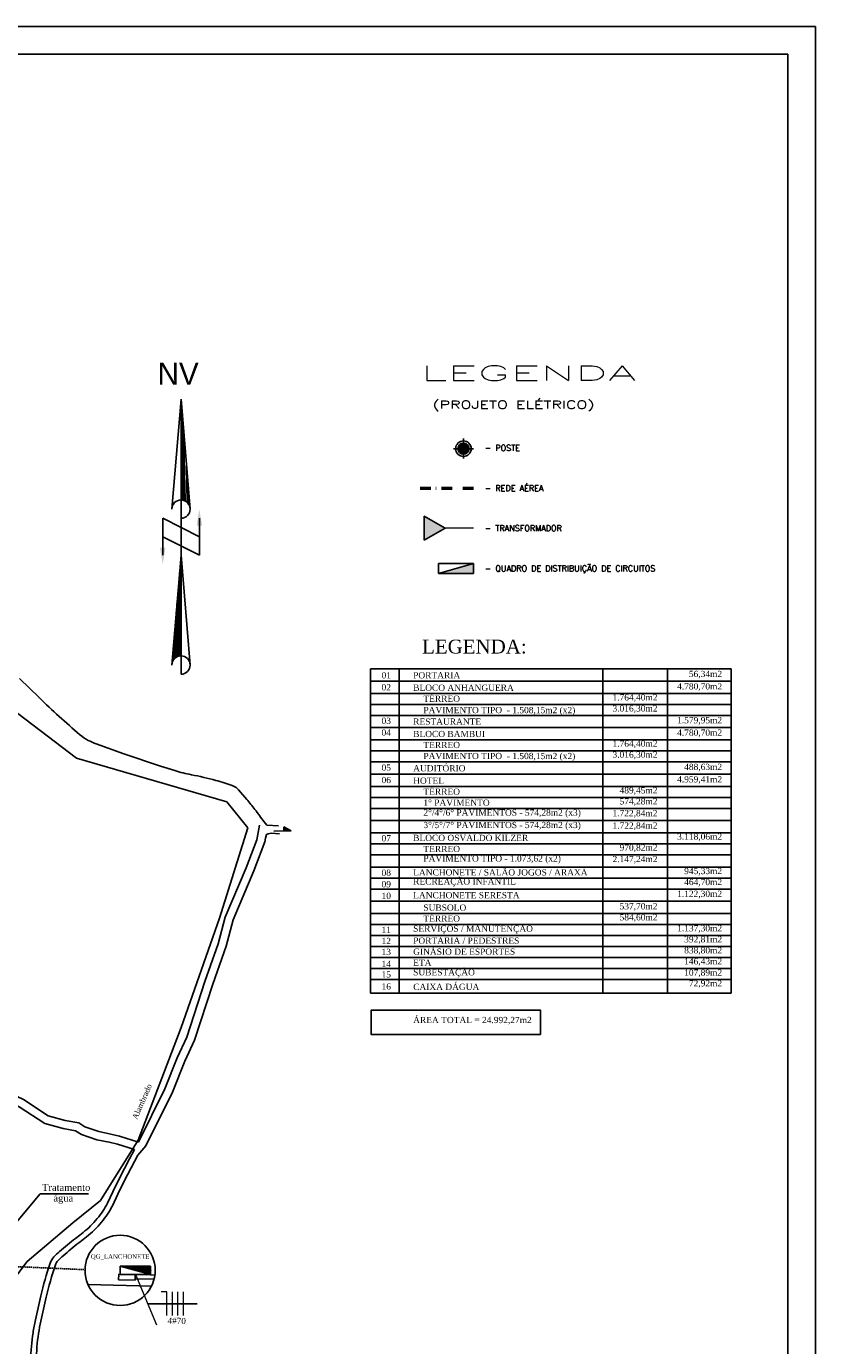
# Model space of a CAD drawing. Header units: millimetres. Extents: x 593 to 1794, y -180 to 570.
# Tile 71 of 71: x 1509 to 1794, y 94 to 570. Entities that reach past the tile are written whole.
import ezdxf

# ---------------------------------------------------------------- set-up
doc = ezdxf.new("R2010")
doc.units = ezdxf.units.MM
doc.header["$MEASUREMENT"] = 0
doc.linetypes.add('DASHDOT', pattern=[25.4, 12.7, -6.35, 0, -6.35])
doc.linetypes.add('Dashed', pattern=[0.75, 0.5, -0.25])
doc.layers.get('0').update_dxf_attribs({"color": 5, "lineweight": 20})
for name, color, linetype, lineweight in [('Eletroduto - Marco Polo', 6, 'Continuous', 9), ('Fiação - Marco Polo', 3, 'Continuous', 9), ('Layout - Marco Polo', 252, 'Continuous', 25), ('Layout 01 - Marco Polo', 152, 'Continuous', 25), ('Layout-02 - Marco Polo', 243, 'Continuous', 50), ('Linha de Chamada - Marco Polo', 1, 'Continuous', 25), ('Projeção - Marco Polo', 50, 'Continuous', 25), ('Textos - Marco Polo', 143, 'Continuous', 25)]:
    doc.layers.add(name, color=color, linetype=linetype, lineweight=lineweight)
doc.layers.add('PAREDE', color=8, linetype='Continuous')
doc.styles.add('Dutch801RmBT', font='dutch.ttf')
doc.styles.add('ROMANS', font='romans.shx')
doc.styles.add('StylusBT', font='stylu.ttf')
doc.styles.add('TimesNewRoman', font='times.ttf')

msp = doc.modelspace()

# ---------------------------------------------------------------- hatches: boundary and pattern name
at = {"layer": 'Layout 01 - Marco Polo', "linetype": 'Continuous'}
for points in [[(1669.06, 417.48), (1669.05, 417.65), (1669.02, 417.82), (1668.99, 417.99), (1668.93, 418.16), (1668.87, 418.32), (1668.79, 418.48), (1668.69, 418.62), (1668.59, 418.76), (1668.47, 418.89), (1668.34, 419.01), (1668.2, 419.11), (1668.06, 419.21), (1667.9, 419.29), (1667.74, 419.35), (1667.57, 419.41), (1667.4, 419.44), (1667.23, 419.47), (1667.06, 419.48), (1666.88, 419.47), (1666.71, 419.44), (1666.54, 419.41), (1666.37, 419.35), (1666.21, 419.29), (1666.06, 419.21), (1665.91, 419.11), (1665.77, 419.01), (1665.64, 418.89), (1665.52, 418.76), (1665.42, 418.62), (1665.32, 418.48), (1665.24, 418.32), (1665.18, 418.16), (1665.12, 417.99), (1665.09, 417.82), (1665.06, 417.65), (1665.06, 417.48), (1665.06, 417.48), (1665.06, 417.3), (1665.09, 417.13), (1665.12, 416.96), (1665.18, 416.79), (1665.24, 416.63), (1665.32, 416.48), (1665.42, 416.33), (1665.52, 416.19), (1665.64, 416.06), (1665.77, 415.94), (1665.91, 415.84), (1666.06, 415.74), (1666.21, 415.66), (1666.37, 415.6), (1666.54, 415.54), (1666.71, 415.51), (1666.88, 415.48), (1667.06, 415.48), (1667.23, 415.48), (1667.4, 415.51), (1667.57, 415.54), (1667.74, 415.6), (1667.9, 415.66), (1668.06, 415.74), (1668.2, 415.84), (1668.34, 415.94), (1668.47, 416.06), (1668.59, 416.19), (1668.69, 416.33), (1668.79, 416.48), (1668.87, 416.63), (1668.93, 416.79), (1668.99, 416.96), (1669.02, 417.13), (1669.05, 417.3), (1669.06, 417.48)], [(1652.91, 384.43), (1660.4, 388.74), (1652.91, 393.07), (1652.91, 384.43)]]:
    msp.add_hatch(color=256, dxfattribs=at).paths.add_polyline_path(points)
at = {"layer": 'PAREDE', "linetype": 'Continuous'}
for points in [[(1570.71, 389.7), (1572.7, 389.7), (1571.71, 395.66), (1571.71, 395.66)], [(1559.46, 381.76), (1557.48, 381.76), (1558.47, 375.8), (1558.47, 375.8)]]:
    msp.add_hatch(color=7, dxfattribs=at).paths.add_polyline_path(points)
at = {"layer": 'Textos - Marco Polo', "linetype": 'Continuous'}
for color, points in [(2, [(1602.24, 279.54), (1604.87, 279.57), (1602.98, 280.08), (1602.22, 281.01)]), (256, [(1602.22, 281.01), (1602.94, 280.33), (1602.66, 280.51), (1602.82, 280.39)]), (256, [(1603.16, 280.36), (1602.98, 280.08), (1602.94, 280.33), (1602.22, 281.01)]), (256, [(1604.87, 279.57), (1602.98, 280.08), (1603.16, 280.36), (1602.22, 281.01)]), (256, [(1602.91, 280.48), (1602.59, 280.54), (1603.01, 280.17), (1602.78, 280.39)]), (256, [(1602.82, 280.11), (1602.66, 280.45), (1602.59, 280.54), (1602.91, 280.48)]), (256, [(1602.82, 280.39), (1602.66, 280.51), (1602.85, 280.36), (1602.81, 280.48)]), (256, [(1602.97, 280.26), (1602.85, 280.29), (1602.66, 280.45), (1602.82, 280.11)]), (256, [(1602.78, 280.39), (1603.01, 280.17), (1602.94, 280.2), (1603.01, 280.08)]), (256, [(1602.81, 280.48), (1602.85, 280.36), (1602.85, 280.29), (1602.97, 280.26)]), (256, [(1602.88, 280.23), (1603.01, 280.2), (1603.01, 280.08), (1603.01, 280.08)]), (256, [(1603.01, 280.08), (1602.94, 280.2), (1603.01, 280.2), (1602.88, 280.23)])]:
    msp.add_hatch(color=color, dxfattribs=at).paths.add_polyline_path(points)

# ---------------------------------------------------------------- linework, layer by layer
msp.add_line((1670.66, 388.74), (1660.4, 388.74))
at = {"layer": 'Eletroduto - Marco Polo'}
msp.add_lwpolyline([(1548.6, 119.45), (1556.23, 101.31)], dxfattribs=at)
at = {"layer": 'Fiação - Marco Polo'}
for p, q in [((1559.96, 113.21), (1557.96, 113.21)), ((1559.96, 104.64), (1559.96, 113.21)), ((1561.96, 104.64), (1561.96, 113.21)), ((1563.96, 104.64), (1563.96, 113.21)), ((1565.96, 104.64), (1565.96, 113.21))]:
    msp.add_line(p, q, dxfattribs=at)
at = {"layer": 'Layout - Marco Polo'}
for p, q in [((1527.4, 305.8), (1484.69, 338.14)), ((1581.59, 290.05), (1527.4, 305.8)), ((1589.24, 280.71), (1581.59, 290.05)), ((1595.05, 282.83), (1596.08, 281.6)), ((1596.08, 281.6), (1600.3, 281.42)), ((1579.04, 248.07), (1589.24, 280.71)), ((1565.16, 208.63), (1579.04, 248.07)), ((1549.65, 167.93), (1565.16, 208.63)), ((1536.05, 146.16), (1549.65, 167.93)), ((1526.08, 138.12), (1536.05, 146.16)), ((1509.54, 124.18), (1526.08, 138.12)), ((1509.54, 124.18), (1502.83, 115.26)), ((1542.56, 117.58), (1542.6, 119.57)), ((1542.6, 119.57), (1548.6, 119.45)), ((1548.6, 119.45), (1552.6, 119.36)), ((1552.62, 120.86), (1552.61, 120.36)), ((1552.61, 120.36), (1554.11, 120.33)), ((1552.62, 120.86), (1554.12, 120.83)), ((1554.1, 119.33), (1555.66, 119.29)), ((1554.12, 120.83), (1554.11, 120.33)), ((1554.14, 121.13), (1554.13, 120.83)), ((1531.53, 115.81), (1554.45, 115.32)), ((1542.56, 117.58), (1548.56, 117.45)), ((1548.57, 117.95), (1555.37, 117.8))]:
    msp.add_line(p, q, dxfattribs=at)
for points in [[(1506.79, 334.57), (1513.85, 327.66), (1513.85, 327.66, 0.013258), (1528.5, 314.3), (1528.5, 314.3, 0.062378), (1531.63, 312.22), (1531.63, 312.22, 0.025575), (1534.45, 310.99), (1534.45, 310.99), (1544.49, 307.37), (1544.49, 307.37), (1557.69, 302.93), (1557.69, 302.93), (1562.83, 301.31), (1562.83, 301.31, 0.025001), (1568.85, 299.82), (1568.85, 299.82, -0.018008), (1577.65, 297.78), (1577.65, 297.78, -0.020653), (1583.57, 295.92), (1583.57, 295.92, -0.092262), (1585.38, 294.86), (1585.38, 294.86, -0.034517), (1585.86, 294.38), (1585.86, 294.38), (1588.84, 290.92), (1588.84, 290.92, -0.012971), (1591.77, 287.31), (1591.77, 287.31, -0.010761), (1595.05, 282.83), (1595.05, 282.83)], [(1510.83, 88.52, -0.032868), (1511.67, 98.45), (1511.67, 98.45, -0.013992), (1512.5, 103.09), (1512.5, 103.09), (1514.44, 111.72), (1514.44, 111.72, -0.022502), (1517.86, 123.56), (1517.86, 123.56, -0.105505), (1519.21, 125.84), (1519.21, 125.84, -0.028972), (1521.22, 127.78), (1521.22, 127.78, -0.010784), (1527, 132.52), (1527, 132.52), (1528.54, 133.71), (1528.54, 133.71), (1529.71, 134.62), (1529.71, 134.62, 0.051614), (1534.85, 139.64), (1534.85, 139.64, 0.055652), (1538.53, 145.21), (1538.53, 145.21), (1540.52, 149.29), (1540.52, 149.29), (1542.91, 154.25), (1542.91, 154.25), (1546.55, 161.23), (1546.55, 161.23), (1548.31, 164.58), (1548.31, 164.58)], [(1512.83, 88.48, -0.032868), (1513.65, 98.15), (1513.65, 98.15, -0.013992), (1514.46, 102.68), (1514.46, 102.68), (1516.39, 111.25), (1516.39, 111.25, -0.022502), (1519.75, 122.92), (1519.75, 122.92, -0.105505), (1520.68, 124.48), (1520.68, 124.48, -0.028972), (1522.52, 126.26), (1522.52, 126.26, -0.010784), (1528.24, 130.95), (1528.24, 130.95), (1529.75, 132.12), (1529.75, 132.12), (1530.95, 133.05), (1530.95, 133.05, 0.051614), (1536.39, 138.36), (1536.39, 138.36, 0.055652), (1540.31, 144.3), (1540.31, 144.3), (1542.33, 148.45), (1542.33, 148.45), (1544.69, 153.35), (1544.69, 153.35), (1548.31, 160.28), (1548.31, 160.28), (1549.5, 162.52), (1549.5, 162.52)]]:
    msp.add_lwpolyline(points, format="xyb", dxfattribs=at)
for points in [[(1549.69, 167.29), (1559.25, 186.46), (1563.75, 197.65), (1567.17, 205.17), (1573.68, 225.16), (1578.55, 238.82), (1581.08, 248.43), (1588.56, 266.2), (1592.41, 276.38), (1593.41, 281.68)], [(1552.37, 165.95), (1561.99, 185.23), (1566.51, 196.47), (1569.97, 204.08), (1576.52, 224.19), (1581.41, 237.94), (1583.93, 247.47), (1591.34, 265.09), (1595.31, 275.56), (1595.57, 276.94)], [(1595.57, 276.94), (1595.91, 278.3), (1596.5, 278.5), (1597.67, 278.69), (1600.62, 278.5)], [(1549.69, 167.29), (1542.94, 169.44), (1539.75, 170.17), (1535.47, 171.03), (1530.42, 172.72), (1528.19, 174.17), (1523.27, 175.08), (1517.13, 176.76), (1508.17, 182.59), (1501.34, 185.91), (1497.96, 188.36), (1490.39, 188.85), (1483.65, 188.57), (1477.05, 187.84), (1470.86, 186.96), (1455.63, 184.14), (1449.79, 181.98), (1443.95, 179.43), (1438.11, 176.61), (1431.04, 170.7), (1428.75, 167.62), (1425.26, 164.13)], [(1548.31, 164.58), (1542.15, 166.54), (1539.12, 167.23), (1534.7, 168.13), (1529.11, 169.99), (1527.05, 171.33), (1522.6, 172.15), (1515.88, 173.99), (1506.69, 179.98), (1499.79, 183.33), (1496.9, 185.43), (1490.36, 185.84), (1483.88, 185.58), (1477.43, 184.87), (1471.34, 184), (1456.43, 181.24), (1450.91, 179.19), (1445.2, 176.71), (1439.75, 174.07), (1438.09, 172.69)], [(1549.5, 162.52), (1552.37, 165.95)]]:
    msp.add_lwpolyline(points, dxfattribs=at)
for centre, radius, start, end in [((1270.64, 124.45), 278, 358.5567, 358.9689), ((1318.13, 123.42), 234.5, 359.0071, 359.2515), ((1318.13, 123.42), 236, 359.0056, 359.2484)]:
    msp.add_arc(centre, radius, start, end, dxfattribs=at)
at = {"layer": 'Layout 01 - Marco Polo'}
for p, q in [((1667.06, 421.2), (1667.06, 413.88)), ((1663.46, 417.48), (1670.66, 417.48)), ((1658.06, 372.39), (1658.06, 376.06)), ((1658.06, 372.39), (1670.66, 376.06)), ((1658.06, 376.06), (1670.66, 376.06)), ((1670.66, 372.39), (1658.06, 372.39)), ((1670.66, 376.06), (1670.66, 372.39)), ((1633.51, 338.07), (1763.68, 338.07)), ((1633.51, 221.05), (1633.51, 338.07)), ((1643.9, 221.05), (1643.9, 338.07)), ((1717.43, 221.05), (1717.43, 338.07)), ((1740.76, 221.05), (1740.76, 338.07)), ((1763.68, 221.05), (1763.68, 338.07)), ((1633.51, 333.59), (1763.68, 333.59)), ((1633.51, 329.12), (1763.68, 329.12)), ((1633.51, 325.14), (1763.68, 325.14)), ((1633.51, 321.17), (1763.68, 321.17)), ((1633.51, 316.9), (1763.68, 316.9)), ((1633.51, 312.43), (1763.68, 312.43)), ((1633.51, 308.45), (1763.68, 308.45)), ((1633.51, 304.48), (1763.68, 304.48)), ((1633.51, 300.05), (1763.68, 300.05)), ((1633.51, 295.58), (1763.68, 295.58)), ((1633.51, 291.6), (1763.68, 291.6)), ((1633.51, 287.63), (1763.68, 287.63)), ((1633.51, 283.36), (1763.68, 283.36)), ((1633.51, 278.89), (1763.68, 278.89)), ((1633.51, 274.91), (1763.68, 274.91)), ((1633.51, 270.94), (1763.68, 270.94)), ((1633.51, 266.46), (1763.68, 266.46)), ((1633.51, 262.49), (1763.68, 262.49)), ((1633.51, 258.51), (1763.68, 258.51)), ((1633.51, 254.25), (1763.68, 254.25)), ((1633.51, 249.77), (1763.68, 249.77)), ((1633.51, 245.8), (1763.68, 245.8)), ((1633.51, 241.82), (1763.68, 241.82)), ((1633.51, 237.85), (1763.68, 237.85)), ((1633.51, 233.88), (1763.68, 233.88)), ((1633.51, 229.9), (1763.68, 229.9)), ((1633.51, 225.93), (1763.68, 225.93)), ((1633.51, 221.05), (1763.68, 221.05))]:
    msp.add_line(p, q, dxfattribs=at)
at = {"layer": 'Layout 01 - Marco Polo', "linetype": 'Continuous'}
for p, q in [((1543.11, 122.46), (1543.1, 119.46)), ((1543.1, 119.46), (1554.1, 119.43)), ((1554.11, 122.43), (1543.11, 122.46)), ((1554.1, 119.43), (1543.11, 122.46)), ((1543.23, 122.46), (1543.23, 122.42)), ((1543.36, 122.46), (1543.36, 122.39)), ((1543.48, 122.46), (1543.48, 122.35)), ((1543.61, 122.46), (1543.61, 122.32)), ((1543.73, 122.46), (1543.73, 122.29)), ((1543.86, 122.46), (1543.86, 122.25)), ((1543.98, 122.46), (1543.98, 122.22)), ((1544.11, 122.46), (1544.11, 122.18)), ((1544.23, 122.46), (1544.23, 122.15)), ((1544.36, 122.46), (1544.36, 122.12)), ((1544.48, 122.46), (1544.48, 122.08)), ((1544.61, 122.46), (1544.61, 122.05)), ((1544.73, 122.46), (1544.73, 122.01)), ((1544.86, 122.46), (1544.86, 121.98)), ((1544.98, 122.46), (1544.98, 121.95)), ((1545.11, 122.46), (1545.11, 121.91)), ((1545.23, 122.46), (1545.23, 121.88)), ((1545.36, 122.46), (1545.36, 121.84)), ((1545.48, 122.45), (1545.48, 121.8)), ((1545.61, 122.45), (1545.61, 121.77)), ((1545.73, 122.45), (1545.73, 121.73)), ((1545.86, 122.45), (1545.86, 121.7)), ((1545.98, 122.45), (1545.98, 121.66)), ((1546.11, 122.45), (1546.11, 121.63)), ((1546.23, 122.45), (1546.23, 121.59)), ((1546.36, 122.45), (1546.36, 121.56)), ((1546.48, 122.45), (1546.48, 121.53)), ((1546.61, 122.45), (1546.61, 121.49)), ((1546.73, 122.45), (1546.73, 121.46)), ((1546.86, 122.45), (1546.86, 121.42)), ((1546.98, 122.45), (1546.98, 121.39)), ((1547.11, 122.45), (1547.11, 121.36)), ((1547.23, 122.45), (1547.23, 121.32)), ((1547.36, 122.45), (1547.36, 121.29)), ((1547.48, 122.45), (1547.48, 121.25)), ((1547.61, 122.45), (1547.61, 121.22)), ((1547.73, 122.45), (1547.73, 121.19)), ((1547.86, 122.45), (1547.86, 121.15)), ((1547.98, 122.45), (1547.98, 121.12)), ((1548.11, 122.45), (1548.1, 121.08)), ((1548.23, 122.45), (1548.22, 121.05)), ((1548.36, 122.45), (1548.35, 121.02)), ((1548.48, 122.45), (1548.47, 120.98)), ((1548.61, 122.45), (1548.6, 120.95)), ((1548.73, 122.44), (1548.72, 120.9)), ((1548.86, 122.44), (1548.85, 120.87)), ((1548.98, 122.44), (1548.97, 120.83)), ((1549.11, 122.44), (1549.1, 120.8)), ((1549.23, 122.44), (1549.22, 120.77)), ((1549.36, 122.44), (1549.35, 120.73)), ((1549.48, 122.44), (1549.47, 120.7)), ((1549.61, 122.44), (1549.6, 120.66)), ((1549.73, 122.44), (1549.72, 120.63)), ((1549.86, 122.44), (1549.85, 120.6)), ((1549.98, 122.44), (1549.97, 120.56)), ((1550.11, 122.44), (1550.1, 120.53)), ((1550.23, 122.44), (1550.22, 120.49)), ((1550.36, 122.44), (1550.35, 120.46)), ((1550.48, 122.44), (1550.47, 120.43)), ((1550.61, 122.44), (1550.6, 120.39)), ((1550.73, 122.44), (1550.72, 120.36)), ((1550.86, 122.44), (1550.85, 120.32)), ((1550.98, 122.44), (1550.97, 120.29)), ((1551.11, 122.44), (1551.1, 120.26)), ((1551.23, 122.44), (1551.22, 120.22)), ((1551.36, 122.44), (1551.35, 120.19)), ((1551.48, 122.44), (1551.47, 120.15)), ((1551.61, 122.44), (1551.6, 120.12)), ((1551.73, 122.44), (1551.72, 120.08)), ((1551.86, 122.43), (1551.85, 120.04)), ((1551.98, 122.43), (1551.97, 120.01)), ((1552.11, 122.43), (1552.1, 119.97)), ((1552.23, 122.43), (1552.22, 119.94)), ((1552.36, 122.43), (1552.35, 119.9)), ((1552.48, 122.43), (1552.47, 119.87)), ((1552.61, 122.43), (1552.6, 119.84)), ((1552.73, 122.43), (1552.72, 119.8)), ((1552.86, 122.43), (1552.85, 119.77)), ((1552.98, 122.43), (1552.97, 119.73)), ((1553.11, 122.43), (1553.1, 119.7)), ((1553.23, 122.43), (1553.22, 119.67)), ((1553.36, 122.43), (1553.35, 119.63)), ((1553.48, 122.43), (1553.47, 119.6)), ((1553.61, 122.43), (1553.6, 119.56)), ((1553.73, 122.43), (1553.72, 119.53)), ((1553.86, 122.43), (1553.85, 119.5)), ((1553.98, 122.43), (1553.97, 119.46)), ((1554.1, 119.43), (1554.11, 122.43))]:
    msp.add_line(p, q, dxfattribs=at)
at = {"layer": 'Layout 01 - Marco Polo'}
for points in [[(1652.91, 384.43), (1660.4, 388.74), (1652.91, 393.07)], [(1694.82, 206.05), (1633.76, 206.05), (1633.76, 214.91), (1694.82, 214.91)]]:
    msp.add_lwpolyline(points, close=True, dxfattribs=at)
for radius in [2.8, 2]:
    msp.add_circle((1667.06, 417.48), radius, dxfattribs=at)
msp.add_solid([(1658.06, 372.39), (1670.66, 376.06), (1670.66, 372.39)], dxfattribs=at)
at = {"layer": 'Layout-02 - Marco Polo', "color": 150, "linetype": 'DASHDOT', "ltscale": 0.3}
msp.add_line((1670.66, 403.17), (1650.16, 403.17), dxfattribs=at)
at = {"layer": 'Linha de Chamada - Marco Polo', "linetype": 'Dashed'}
msp.add_line((1483.07, 123.31), (1530.44, 121.22), dxfattribs=at)
at = {"layer": 'Linha de Chamada - Marco Polo'}
msp.add_line((1553.03, 108.93), (1570.89, 108.93), dxfattribs=at)
msp.add_circle((1543.1, 120.96), 12.67, dxfattribs=at)
at = {"layer": 'PAREDE', "color": 7}
for p, q in [((1561.78, 395.66), (1565.09, 435.37)), ((1568.4, 395.66), (1565.09, 435.37)), ((1565.09, 336.09), (1565.09, 435.37)), ((1565.09, 435.37), (1565.57, 398.98)), ((1565.95, 398.85), (1565.55, 429.76)), ((1566.03, 424.09), (1566.56, 398.65)), ((1567.32, 398.1), (1567.1, 411.22)), ((1567.73, 403.6), (1567.73, 397.33)), ((1558.47, 392.35), (1571.71, 385.73)), ((1558.47, 385.73), (1558.47, 392.35)), ((1571.71, 385.73), (1571.71, 392.35)), ((1571.71, 379.11), (1558.47, 385.73)), ((1558.47, 385.73), (1558.47, 379.11)), ((1571.71, 385.73), (1571.71, 379.11)), ((1561.78, 339.4), (1565.09, 379.11)), ((1565.09, 379.11), (1568.4, 339.4)), ((1564.58, 367.54), (1564.56, 372.84)), ((1564.91, 342.71), (1564.07, 366.9)), ((1564.91, 354.97), (1564.26, 369.2)), ((1564.26, 369.2), (1564.91, 363.9)), ((1564.58, 342.67), (1563.9, 364.93)), ((1563.36, 342.22), (1563.38, 358.6)), ((1563.63, 361.61), (1563.98, 342.52)), ((1562.38, 341.31), (1562.85, 352.33)), ((1563, 341.97), (1563.13, 355.64))]:
    msp.add_line(p, q, dxfattribs=at)
for centre in [(1565.09, 395.66), (1565.09, 339.4)]:
    msp.add_arc(centre, 3.31, 270, 180, dxfattribs=at)
at = {"layer": 'Projeção - Marco Polo'}
for p, q in [((1794.19, 569.87), (593.3, 569.87)), ((1794.19, 569.87), (1794.19, -180.13)), ((1784.19, 559.87), (615.98, 559.87)), ((1784.19, 559.87), (1784.19, -170.13))]:
    msp.add_line(p, q, dxfattribs=at)
at = {"layer": 'Textos - Marco Polo'}
for p, q in [((1602.22, 281.01), (1602.24, 279.54)), ((1604.87, 279.57), (1602.22, 281.01)), ((1598.58, 279.5), (1604.87, 279.57))]:
    msp.add_line(p, q, dxfattribs=at)
at = {"layer": 'Textos - Marco Polo', "color": 8}
for q in [(1502.71, 134.72), (1531.7, 148.63)]:
    msp.add_line((1514.27, 148.63), q, dxfattribs=at)

# ---------------------------------------------------------------- texts
at = {"layer": 'Fiação - Marco Polo', "insert": (1560.18, 101.73), "char_height": 2.2, "width": 15.84, "attachment_point": 7, "rotation": 358.4023, "line_spacing_factor": 0.9, "style": 'TimesNewRoman'}
msp.add_mtext('4#70', dxfattribs=at)
at = {"layer": 'Layout 01 - Marco Polo', "insert": (1543.12, 125.76), "char_height": 1.6, "width": 13.44, "attachment_point": 5, "rotation": 359.8189, "line_spacing_factor": 0.9, "style": 'TimesNewRoman'}
msp.add_mtext('QG_LANCHONETE', dxfattribs=at)
at = {"layer": 'PAREDE', "insert": (1556.64, 440.54), "char_height": 7.983, "width": 19.1601, "attachment_point": 7, "line_spacing_factor": 0.9, "style": 'StylusBT'}
msp.add_mtext('NV', dxfattribs=at)
at = {"layer": 'Textos - Marco Polo', "style": 'ROMANS'}
for s, height, width, p in [('LEGENDA', 5.306, 2.5, (1651.54, 442.06)), ('(PROJETO ELÉTRICO)', 2.8053, 1.5, (1655.89, 431.96))]:
    msp.add_text(s, height=height, dxfattribs=dict(at, width=width)).set_placement(p)
for s, height, p in [('- POSTE', 2.122, (1674.75, 416.7)), ('- REDE AÉREA', 2.1224, (1674.75, 402.17)), ('- TRANSFORMADOR', 2.1224, (1674.75, 387.74)), ('- QUADRO DE DISTRIBUIÇÃO DE CIRCUITOS', 2.1224, (1674.75, 373.22))]:
    msp.add_text(s, height=height, dxfattribs=at).set_placement(p)
at = {"layer": 'Textos - Marco Polo', "lineweight": 5, "line_spacing_factor": 0.9, "style": 'Dutch801RmBT'}
for s, insert, char_height, width, attachment_point in [('LEGENDA:', (1652.13, 343.46), 5, 32.4, 7), ('01', (1637.49, 334.54), 2.25, 5.4, 7), ('PORTARIA', (1648.9, 334.54), 2.25, 21.6, 7), ('56,34m2', (1760.43, 334.54), 2.25, 18.9, 9), ('02', (1637.49, 330.24), 2.25, 5.4, 7), ('BLOCO ANHANGUERA', (1648.9, 330.06), 2.25, 43.2, 7), ('TÉRREO', (1652.59, 326.09), 2.25, 16.2, 7), ('1.764,40m2', (1737.1, 326.09), 2.25, 27, 9), ('4.780,70m2', (1760.43, 330.06), 2.25, 27, 9), ('PAVIMENTO TIPO  - 1.508,15m2 (x2)', (1652.59, 321.3), 2.25, 89.1, 7), ('3.016,30m2', (1737.1, 322.11), 2.25, 27, 9), ('03', (1637.49, 318.14), 2.25, 5.4, 7), ('RESTAURANTE', (1648.9, 317.85), 2.25, 29.7, 7), ('1.579,95m2', (1760.43, 317.85), 2.25, 27, 9), ('04', (1637.49, 313.9), 2.25, 5.4, 7), ('BLOCO BAMBUI', (1648.9, 313.37), 2.25, 32.4, 7), ('4.780,70m2', (1760.43, 313.37), 2.25, 27, 9), ('TÉRREO', (1652.59, 309.4), 2.25, 16.2, 7), ('1.764,40m2', (1737.1, 309.4), 2.25, 27, 9), ('AUDITÓRIO', (1648.9, 301), 2.25, 24.3, 7), ('PAVIMENTO TIPO  - 1.508,15m2 (x2)', (1652.59, 304.73), 2.25, 89.1, 7), ('3.016,30m2', (1737.1, 305.42), 2.25, 27, 9), ('05', (1637.49, 301.24), 2.25, 5.4, 7), ('488,63m2', (1760.43, 301), 2.25, 21.6, 9), ('06', (1637.49, 296.76), 2.25, 5.4, 7), ('HOTEL ', (1648.9, 296.52), 2.25, 16.2, 7), ('TÉRREO', (1652.59, 292.55), 2.25, 16.2, 7), ('489,45m2', (1737.1, 292.55), 2.25, 21.6, 9), (' 4.959,41m2', (1760.43, 296.52), 2.25, 29.7, 9), ('1%%d PAVIMENTO', (1652.59, 288.57), 2.25, 32.4, 7), ('574,28m2', (1737.1, 288.57), 2.25, 21.6, 9), ('2%%d/4%%d/6%%d PAVIMENTOS - 574,28m2 (x3)', (1652.59, 284.31), 2.25, 94.5, 7), ('1.722,84m2', (1737.1, 284.31), 2.25, 27, 9), ('3%%d/5%%d/7%%d PAVIMENTOS - 574,28m2 (x3)', (1652.59, 279.83), 2.25, 94.5, 7), ('1.722,84m2', (1737.1, 279.83), 2.25, 27, 9), ('07', (1637.49, 275.74), 2.25, 5.4, 7), ('BLOCO OSVALDO KILZER', (1648.9, 275.86), 2.25, 54, 7), ('3.118,06m2', (1760.43, 275.86), 2.25, 27, 9), ('TÉRREO', (1652.59, 271.88), 2.25, 16.2, 7), ('970,82m2', (1737.1, 271.88), 2.25, 21.6, 9), ('LANCHONETE / SALÃO JOGOS / ARAXÁ', (1648.9, 263.43), 2.25, 64.8, 7), ('PAVIMENTO TIPO - 1.073,62 (x2)', (1652.59, 267.75), 2.25, 81, 7), ('2.147,24m2', (1737.1, 267.75), 2.25, 27, 9), ('08', (1637.49, 263.31), 2.25, 5.4, 7), ('09', (1637.49, 259.17), 2.25, 5.4, 7), ('RECREAÇÃO INFANTIL', (1648.9, 259.46), 2.25, 48.6, 7), ('464,70m2', (1760.43, 259.46), 2.25, 21.6, 9), ('945,33m2', (1760.43, 263.43), 2.25, 21.6, 9), ('10', (1637.49, 254.98), 2.25, 5.4, 7), ('LANCHONETE SERESTA', (1648.9, 255.19), 2.25, 48.6, 7), ('1.122,30m2', (1760.43, 255.19), 2.25, 27, 9), ('SUBSOLO', (1652.59, 250.72), 2.25, 18.9, 7), ('537,70m2', (1737.1, 250.72), 2.25, 21.6, 9), ('TÉRREO', (1652.59, 246.74), 2.25, 16.2, 7), ('584,60m2', (1737.1, 246.74), 2.25, 21.6, 9), ('11', (1637.49, 242.7), 2.25, 5.4, 7), ('SERVIÇOS / MANUTENÇÃO', (1648.9, 242.42), 2.25, 56.7, 7), ('1.137,30m2', (1760.43, 242.77), 2.25, 27, 9), ('12', (1637.49, 238.72), 2.25, 5.4, 7), ('GINÁSIO DE ESPORTES', (1648.9, 234.82), 2.25, 51.3, 7), ('PORTARIA / PEDESTRES', (1648.9, 238.8), 2.25, 54, 7), ('392,81m2', (1760.43, 238.8), 2.25, 21.6, 9), ('13', (1637.49, 234.74), 2.25, 5.4, 7), ('14', (1637.49, 230.47), 2.25, 5.4, 7), ('ETA', (1648.9, 230.85), 2.25, 8.1, 7), ('838,80m2', (1760.43, 234.82), 2.25, 21.6, 9), ('146,43m2', (1760.43, 230.85), 2.25, 21.6, 9), ('15', (1637.49, 226.62), 2.25, 5.4, 7), ('SUBESTAÇÃO', (1648.9, 226.69), 2.25, 27, 7), ('107,89m2', (1760.43, 226.77), 2.25, 21.6, 9), ('16', (1637.49, 222.27), 2.25, 5.4, 7), ('CAIXA DÁGUA', (1648.9, 222.12), 2.25, 29.7, 7), ('72,92m2', (1760.43, 222.9), 2.25, 18.9, 9), ('ÁREA TOTAL = 24.992,27m2', (1648.9, 209.67), 2.25, 64.8, 7)]:
    msp.add_mtext(s, dxfattribs=dict(at, insert=insert, char_height=char_height, width=width, attachment_point=attachment_point))
at = {"layer": 'Textos - Marco Polo', "insert": (1549.22, 175.24), "char_height": 2, "width": 21.6, "attachment_point": 7, "rotation": 66.3141, "line_spacing_factor": 0.9, "style": 'TimesNewRoman'}
msp.add_mtext('Alambrado', dxfattribs=at)
at = {"layer": 'Textos - Marco Polo', "char_height": 2.5, "width": 30, "attachment_point": 7, "line_spacing_factor": 0.9, "style": 'TimesNewRoman'}
for s, insert in [('Tratamento', (1514.94, 149.62)), ('água', (1519.02, 144.98))]:
    msp.add_mtext(s, dxfattribs=dict(at, insert=insert))

doc.saveas('drawing.dxf')
